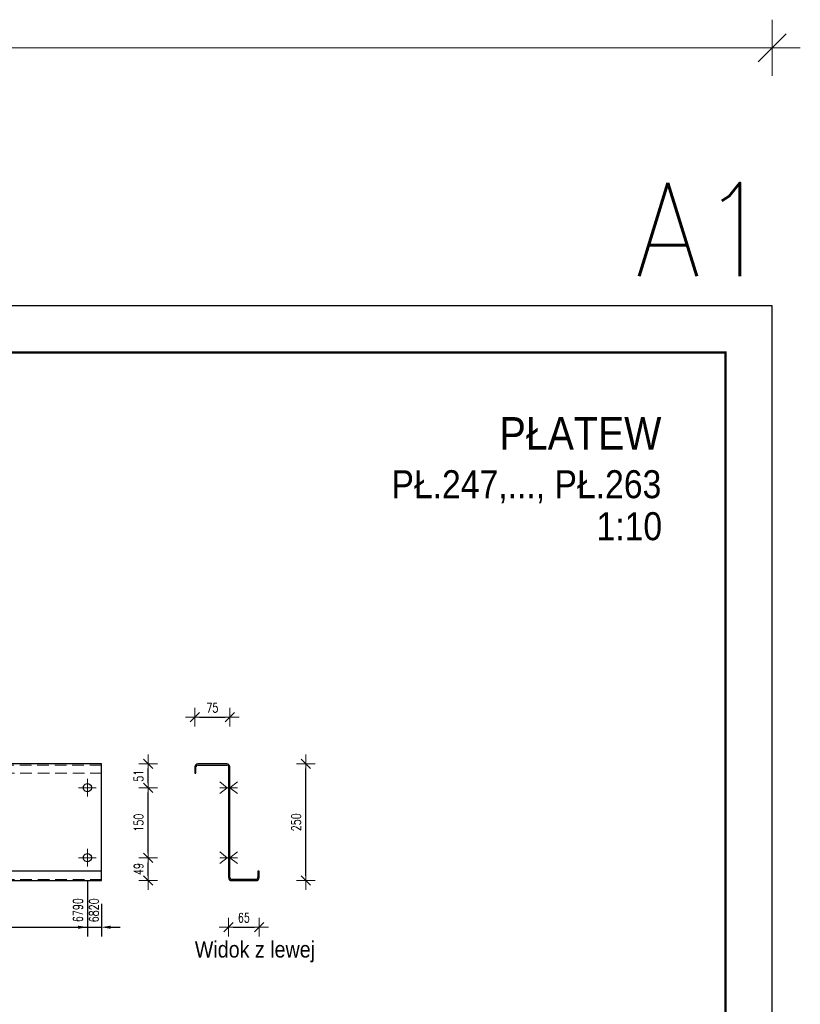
# Model space of a CAD drawing. Header units: millimetres. Extents: x -136 to 717, y 10101 to 10771.
# Tile 39 of 39: x 550 to 717, y 10545 to 10756. Entities that reach past the tile are written whole.
import ezdxf
from ezdxf.enums import TextEntityAlignment as Align

# ---------------------------------------------------------------- set-up
doc = ezdxf.new("R2010")
doc.units = ezdxf.units.MM
doc.header["$LTSCALE"] = 10
doc.linetypes.add('HIDDEN', pattern=[0.375, 0.25, -0.125])
doc.linetypes.add('MITTE', pattern=[2, 1.25, -0.25, 0.25, -0.25])
doc.layers.get('Defpoints').update_dxf_attribs({"color": 1})
doc.layers.add('_FORMATKA', color=8, linetype='Continuous', plot=False)
for name, color, linetype, lineweight in [('_RAMKA', 7, 'Continuous', 35), ('PS_Bolt', 4, 'Continuous', 13), ('PS_DIM', 4, 'Continuous', 13), ('PS_Hidden', 2, 'HIDDEN', 9), ('PS_Mid', 5, 'MITTE', 15), ('PS_Shape', 161, 'Continuous', 30), ('PS_SOLID', 7, 'Continuous', 30), ('PS_TEXT', 3, 'Continuous', 18)]:
    doc.layers.add(name, color=color, linetype=linetype, lineweight=lineweight)
doc.styles.add('ARIAL', font='arial.ttf')
doc.styles.add('gil', font='txt', dxfattribs={"width": 0.9})
doc.styles.add('simplex', font='simplex.shx', dxfattribs={"width": 0.75})
doc.dimstyles.new('1_10_GŁ_DS1-LS10', dxfattribs={"dimtxt": 2, "dimasz": 2, "dimexe": 2, "dimexo": 5, "dimgap": 1, "dimtad": 1, "dimjust": 4, "dimdec": 0, "dimlfac": 10, "dimtxsty": 'simplex', "dimblk1": 'NONE', "dimsah": 1, "dimcen": 2, "dimclrd": 256, "dimclre": 256, "dimclrt": 3, "dimadec": 1, "dimazin": 0, "dimtfac": 1, "dimtdec": 0, "dimtmove": 2, "dimatfit": 3, "dimfxl": 1, "dimarcsym": 0})
doc.dimstyles.new('1_10_PRZ', dxfattribs={"dimtxt": 2, "dimasz": 1, "dimexe": 2, "dimexo": 5, "dimgap": 1, "dimtad": 1, "dimdec": 0, "dimlfac": 10, "dimtxsty": 'simplex', "dimblk": 'dimznak', "dimcen": 2, "dimse1": 1, "dimse2": 1, "dimclrt": 3, "dimadec": 1, "dimazin": 0, "dimtfac": 1, "dimtdec": 0, "dimtix": 1, "dimtmove": 2, "dimatfit": 3, "dimldrblk": 'dim-grot', "dimfxl": 1, "dimarcsym": 0})
doc.dimstyles.new('1_10_PRZ_DS1-LS10', dxfattribs={"dimtxt": 2, "dimasz": 1, "dimexe": 2, "dimexo": 5, "dimgap": 1, "dimtad": 1, "dimdec": 0, "dimlfac": 10, "dimtxsty": 'simplex', "dimblk": 'dimznak', "dimcen": 2, "dimse1": 1, "dimse2": 1, "dimclrt": 3, "dimadec": 1, "dimazin": 0, "dimtfac": 1, "dimtdec": 0, "dimtix": 1, "dimtmove": 2, "dimatfit": 3, "dimldrblk": 'dim-grot', "dimfxl": 1, "dimarcsym": 0})

# ---------------------------------------------------------------- blocks, each defined once
blk = doc.blocks.new('*D206')
at = {"layer": 'Defpoints', "color": 0, "transparency": 16777216}
for p in [(564.76, 10576.67), (280.36, 10571.77), (564.76, 10561.77)]:
    blk.add_point(p, dxfattribs=at)
at = {"layer": 'PS_DIM', "lineweight": -2, "transparency": 16777216}
for p, q in [((564.76, 10571.67), (564.76, 10559.77)), ((280.36, 10566.77), (280.36, 10559.77)), ((280.36, 10561.77), (562.76, 10561.77))]:
    blk.add_line(p, q, dxfattribs=at)
at = {"layer": 'PS_DIM', "transparency": 16777216}
blk.add_solid([(562.76, 10562.1), (562.76, 10561.43), (564.76, 10561.77)], dxfattribs=at)
at = {"layer": 'PS_DIM', "color": 3, "transparency": 16777216, "insert": (562.74, 10565.43), "char_height": 2, "attachment_point": 5, "rotation": 90, "style": 'simplex'}
blk.add_mtext('6790', dxfattribs=at)
blk = doc.blocks.new('_None')
blk = doc.blocks.new('*D207')
at = {"layer": 'Defpoints', "color": 0, "transparency": 16777216}
for p in [(280.36, 10571.77), (567.76, 10571.77), (567.76, 10561.77)]:
    blk.add_point(p, dxfattribs=at)
at = {"layer": 'PS_DIM', "lineweight": -2, "transparency": 16777216}
for p, q in [((280.36, 10566.77), (280.36, 10559.77)), ((567.76, 10566.77), (567.76, 10559.77)), ((280.36, 10561.77), (278.36, 10561.77)), ((280.36, 10561.77), (567.76, 10561.77)), ((569.76, 10561.77), (571.76, 10561.77))]:
    blk.add_line(p, q, dxfattribs=at)
at = {"layer": 'PS_DIM', "transparency": 16777216}
blk.add_solid([(569.76, 10562.1), (569.76, 10561.43), (567.76, 10561.77)], dxfattribs=at)
at = {"layer": 'PS_DIM', "color": 3, "transparency": 16777216, "insert": (566.16, 10565.39), "char_height": 2, "attachment_point": 5, "rotation": 90, "style": 'simplex'}
blk.add_mtext('6820', dxfattribs=at)
blk = doc.blocks.new('dimznak')
at = {"color": 0}
for points in [[(0, 2), (0, -2)], [(-2, 0), (2, 0)]]:
    blk.add_lwpolyline(points, dxfattribs=at)
at = {"color": 2}
blk.add_lwpolyline([(1, 1), (-1, -1)], dxfattribs=at)
blk = doc.blocks.new('*D208')
at = {"layer": 'Defpoints', "color": 0, "transparency": 16777216}
for p in [(564.76, 10576.67), (577.76, 10576.67), (564.76, 10571.77)]:
    blk.add_point(p, dxfattribs=at)
at = {"layer": 'PS_DIM', "color": 0, "lineweight": -2, "transparency": 16777216}
blk.add_line((577.76, 10572.77), (577.76, 10575.67), dxfattribs=at)
for p, rotation in [((577.76, 10576.67), 90), ((577.76, 10571.77), 270)]:
    blk.add_blockref('dimznak', p, dxfattribs=dict(at, rotation=rotation))
at = {"layer": 'PS_DIM', "color": 3, "transparency": 16777216, "insert": (575.72, 10574.22), "char_height": 2, "attachment_point": 5, "rotation": 90, "style": 'simplex'}
blk.add_mtext('49', dxfattribs=at)
blk = doc.blocks.new('dim-grot')
blk.add_hatch(color=256).paths.add_polyline_path([(0, 0), (-2, 0.5), (-2, -0.5)])
blk.add_lwpolyline([(0, 0), (-2, 0.5), (-2, -0.5), (0, 0)])
blk = doc.blocks.new('*D209')
at = {"layer": 'Defpoints', "color": 0, "transparency": 16777216}
for p in [(564.76, 10591.67), (577.76, 10591.67), (564.76, 10576.67)]:
    blk.add_point(p, dxfattribs=at)
at = {"layer": 'PS_DIM', "color": 0, "lineweight": -2, "transparency": 16777216}
blk.add_line((577.76, 10577.67), (577.76, 10590.67), dxfattribs=at)
for p, rotation in [((577.76, 10591.67), 90), ((577.76, 10576.67), 270)]:
    blk.add_blockref('dimznak', p, dxfattribs=dict(at, rotation=rotation))
at = {"layer": 'PS_DIM', "color": 3, "transparency": 16777216, "insert": (575.72, 10584.17), "char_height": 2, "attachment_point": 5, "rotation": 90, "style": 'simplex'}
blk.add_mtext('150', dxfattribs=at)
blk = doc.blocks.new('*D210')
at = {"layer": 'Defpoints', "color": 0, "transparency": 16777216}
for p in [(564.76, 10596.77), (577.76, 10596.77), (564.76, 10591.67)]:
    blk.add_point(p, dxfattribs=at)
at = {"layer": 'PS_DIM', "color": 0, "lineweight": -2, "transparency": 16777216}
blk.add_line((577.76, 10592.67), (577.76, 10595.77), dxfattribs=at)
for p, rotation in [((577.76, 10596.77), 90), ((577.76, 10591.67), 270)]:
    blk.add_blockref('dimznak', p, dxfattribs=dict(at, rotation=rotation))
at = {"layer": 'PS_DIM', "color": 3, "transparency": 16777216, "insert": (575.72, 10594.22), "char_height": 2, "attachment_point": 5, "rotation": 90, "style": 'simplex'}
blk.add_mtext('51', dxfattribs=at)
blk = doc.blocks.new('*D211')
at = {"layer": 'Defpoints', "color": 0, "transparency": 16777216}
for p in [(595.01, 10573.28), (601.51, 10572.9), (601.51, 10561.77)]:
    blk.add_point(p, dxfattribs=at)
at = {"layer": 'PS_DIM', "color": 0, "lineweight": -2, "transparency": 16777216}
blk.add_line((596.01, 10561.77), (600.51, 10561.77), dxfattribs=at)
at = {"layer": 'PS_DIM', "color": 0, "lineweight": -2, "transparency": 16777216, "rotation": 180}
blk.add_blockref('dimznak', (595.01, 10561.77), dxfattribs=at)
at = {"layer": 'PS_DIM', "color": 0, "lineweight": -2, "transparency": 16777216}
blk.add_blockref('dimznak', (601.51, 10561.77), dxfattribs=at)
at = {"layer": 'PS_DIM', "color": 3, "transparency": 16777216, "insert": (598.26, 10563.81), "char_height": 2, "attachment_point": 5, "style": 'simplex'}
blk.add_mtext('65', dxfattribs=at)
blk = doc.blocks.new('*D212')
at = {"layer": 'Defpoints', "color": 0, "transparency": 16777216}
for p in [(595.26, 10606.77), (587.76, 10595.68), (595.26, 10595.09)]:
    blk.add_point(p, dxfattribs=at)
at = {"layer": 'PS_DIM', "color": 0, "lineweight": -2, "transparency": 16777216}
blk.add_line((588.76, 10606.77), (594.26, 10606.77), dxfattribs=at)
at = {"layer": 'PS_DIM', "color": 0, "lineweight": -2, "transparency": 16777216, "rotation": 180}
blk.add_blockref('dimznak', (587.76, 10606.77), dxfattribs=at)
at = {"layer": 'PS_DIM', "color": 0, "lineweight": -2, "transparency": 16777216}
blk.add_blockref('dimznak', (595.26, 10606.77), dxfattribs=at)
at = {"layer": 'PS_DIM', "color": 3, "transparency": 16777216, "insert": (591.51, 10608.81), "char_height": 2, "attachment_point": 5, "style": 'simplex'}
blk.add_mtext('75', dxfattribs=at)
blk = doc.blocks.new('*D213')
at = {"layer": 'Defpoints', "color": 0, "transparency": 16777216}
for p in [(601.51, 10596.77), (611.51, 10596.77), (601.51, 10571.77)]:
    blk.add_point(p, dxfattribs=at)
at = {"layer": 'PS_DIM', "color": 0, "lineweight": -2, "transparency": 16777216}
blk.add_line((611.51, 10572.77), (611.51, 10595.77), dxfattribs=at)
for p, rotation in [((611.51, 10596.77), 90), ((611.51, 10571.77), 270)]:
    blk.add_blockref('dimznak', p, dxfattribs=dict(at, rotation=rotation))
at = {"layer": 'PS_DIM', "color": 3, "transparency": 16777216, "insert": (609.47, 10584.27), "char_height": 2, "attachment_point": 5, "rotation": 90, "style": 'simplex'}
blk.add_mtext('250', dxfattribs=at)
blk = doc.blocks.new('*D341')
at = {"color": 252, "lineweight": -2, "transparency": 16777216}
blk.add_line((-838, 649.33), (-3, 649.33), dxfattribs=at)
at = {"layer": 'Defpoints', "color": 0, "transparency": 16777216}
for p in [(0, 649.33), (-841, 594), (0, 594)]:
    blk.add_point(p, dxfattribs=at)
at = {"color": 252, "lineweight": -2, "transparency": 16777216, "xscale": 3, "yscale": 3, "zscale": 3, "rotation": 180}
blk.add_blockref('dimznak', (-841, 649.33), dxfattribs=at)
at = {"color": 252, "lineweight": -2, "transparency": 16777216, "xscale": 3, "yscale": 3, "zscale": 3}
blk.add_blockref('dimznak', (0, 649.33), dxfattribs=at)
at = {"color": 252, "transparency": 16777216, "insert": (-420.5, 659.83), "char_height": 15, "attachment_point": 5, "style": 'simplex'}
blk.add_mtext('841', dxfattribs=at)
blk = doc.blocks.new('Tytuł rysunku')
at = {"layer": 'PS_TEXT', "style": 'ARIAL', "flags": 4}
for tag, height, p in [('TYTUŁ1', 7, (-61.19, -9.34)), ('TYTUŁ2', 6, (-61.19, -19.72)), ('SKALA', 6, (-61.19, -28.72))]:
    blk.add_attdef(tag, text='', height=height, dxfattribs=at).set_placement(p, align=Align.MIDDLE_CENTER)
blk = doc.blocks.new('*X524')
at = {"color": 3, "linetype": 'Continuous'}
blk.add_line((564.76, 10576.67), (564.76, 10576.67), dxfattribs=at)
blk.add_line((564.76, 10576.67), (564.76, 10576.67), dxfattribs=at)
blk.add_line((564.76, 10576.67), (564.76, 10576.67), dxfattribs=at)
blk.add_line((564.76, 10576.67), (564.76, 10576.67), dxfattribs=at)
blk.add_line((564.76, 10576.67), (564.76, 10576.67), dxfattribs=at)
blk = doc.blocks.new('*X529')
at = {"color": 1}
for p, q in [((293.76, 10594.91), (293.76, 10596.77)), ((294.76, 10594.91), (294.76, 10596.77)), ((323.56, 10594.91), (323.56, 10596.77)), ((324.56, 10594.91), (324.56, 10596.77)), ((382.36, 10594.91), (382.36, 10596.77)), ((383.36, 10594.91), (383.36, 10596.77)), ((404.16, 10594.91), (404.16, 10596.77)), ((405.16, 10594.91), (405.16, 10596.77)), ((425.96, 10594.91), (425.96, 10596.77)), ((426.96, 10594.91), (426.96, 10596.77)), ((447.76, 10594.91), (447.76, 10596.77)), ((448.76, 10594.91), (448.76, 10596.77)), ((504.56, 10594.91), (504.56, 10596.77)), ((505.56, 10594.91), (505.56, 10596.77)), ((534.36, 10594.91), (534.36, 10596.77)), ((535.36, 10594.91), (535.36, 10596.77)), ((294.34, 10593.55), (293.76, 10594.91)), ((295.34, 10593.55), (294.76, 10594.91)), ((324.14, 10593.55), (323.56, 10594.91)), ((325.14, 10593.55), (324.56, 10594.91)), ((382.94, 10593.55), (382.36, 10594.91)), ((383.94, 10593.55), (383.36, 10594.91)), ((404.74, 10593.55), (404.16, 10594.91)), ((405.74, 10593.55), (405.16, 10594.91)), ((426.54, 10593.55), (425.96, 10594.91)), ((427.54, 10593.55), (426.96, 10594.91)), ((448.34, 10593.55), (447.76, 10594.91)), ((449.34, 10593.55), (448.76, 10594.91)), ((505.14, 10593.55), (504.56, 10594.91)), ((506.14, 10593.55), (505.56, 10594.91)), ((534.94, 10593.55), (534.36, 10594.91)), ((535.94, 10593.55), (535.36, 10594.91)), ((293.19, 10590.85), (294.34, 10593.55)), ((294.19, 10590.85), (295.34, 10593.55)), ((322.99, 10590.85), (324.14, 10593.55)), ((323.99, 10590.85), (325.14, 10593.55)), ((381.79, 10590.85), (382.94, 10593.55)), ((382.79, 10590.85), (383.94, 10593.55)), ((403.59, 10590.85), (404.74, 10593.55)), ((404.59, 10590.85), (405.74, 10593.55)), ((425.39, 10590.85), (426.54, 10593.55)), ((426.39, 10590.85), (427.54, 10593.55)), ((447.19, 10590.85), (448.34, 10593.55)), ((448.19, 10590.85), (449.34, 10593.55)), ((503.99, 10590.85), (505.14, 10593.55)), ((504.99, 10590.85), (506.14, 10593.55)), ((533.79, 10590.85), (534.94, 10593.55)), ((534.79, 10590.85), (535.94, 10593.55)), ((294.34, 10588.14), (293.19, 10590.85)), ((295.34, 10588.14), (294.19, 10590.85)), ((324.14, 10588.14), (322.99, 10590.85)), ((325.14, 10588.14), (323.99, 10590.85)), ((382.94, 10588.14), (381.79, 10590.85)), ((383.94, 10588.14), (382.79, 10590.85)), ((404.74, 10588.14), (403.59, 10590.85)), ((405.74, 10588.14), (404.59, 10590.85)), ((426.54, 10588.14), (425.39, 10590.85)), ((427.54, 10588.14), (426.39, 10590.85)), ((448.34, 10588.14), (447.19, 10590.85)), ((449.34, 10588.14), (448.19, 10590.85)), ((505.14, 10588.14), (503.99, 10590.85)), ((506.14, 10588.14), (504.99, 10590.85)), ((534.94, 10588.14), (533.79, 10590.85)), ((535.94, 10588.14), (534.79, 10590.85)), ((293.19, 10585.43), (294.34, 10588.14)), ((294.19, 10585.43), (295.34, 10588.14)), ((322.99, 10585.43), (324.14, 10588.14)), ((323.99, 10585.43), (325.14, 10588.14)), ((381.79, 10585.43), (382.94, 10588.14)), ((382.79, 10585.43), (383.94, 10588.14)), ((403.59, 10585.43), (404.74, 10588.14)), ((404.59, 10585.43), (405.74, 10588.14)), ((425.39, 10585.43), (426.54, 10588.14)), ((426.39, 10585.43), (427.54, 10588.14)), ((447.19, 10585.43), (448.34, 10588.14)), ((448.19, 10585.43), (449.34, 10588.14)), ((503.99, 10585.43), (505.14, 10588.14)), ((504.99, 10585.43), (506.14, 10588.14)), ((533.79, 10585.43), (534.94, 10588.14)), ((534.79, 10585.43), (535.94, 10588.14)), ((294.34, 10582.72), (293.19, 10585.43)), ((295.34, 10582.72), (294.19, 10585.43)), ((324.14, 10582.72), (322.99, 10585.43)), ((325.14, 10582.72), (323.99, 10585.43)), ((382.94, 10582.72), (381.79, 10585.43)), ((383.94, 10582.72), (382.79, 10585.43)), ((404.74, 10582.72), (403.59, 10585.43)), ((405.74, 10582.72), (404.59, 10585.43)), ((426.54, 10582.72), (425.39, 10585.43)), ((427.54, 10582.72), (426.39, 10585.43)), ((448.34, 10582.72), (447.19, 10585.43)), ((449.34, 10582.72), (448.19, 10585.43)), ((505.14, 10582.72), (503.99, 10585.43)), ((506.14, 10582.72), (504.99, 10585.43)), ((534.94, 10582.72), (533.79, 10585.43)), ((535.94, 10582.72), (534.79, 10585.43)), ((293.19, 10580.01), (294.34, 10582.72)), ((294.19, 10580.01), (295.34, 10582.72)), ((322.99, 10580.01), (324.14, 10582.72)), ((323.99, 10580.01), (325.14, 10582.72)), ((381.79, 10580.01), (382.94, 10582.72)), ((382.79, 10580.01), (383.94, 10582.72)), ((403.59, 10580.01), (404.74, 10582.72)), ((404.59, 10580.01), (405.74, 10582.72)), ((425.39, 10580.01), (426.54, 10582.72)), ((426.39, 10580.01), (427.54, 10582.72)), ((447.19, 10580.01), (448.34, 10582.72)), ((448.19, 10580.01), (449.34, 10582.72)), ((503.99, 10580.01), (505.14, 10582.72)), ((504.99, 10580.01), (506.14, 10582.72)), ((533.79, 10580.01), (534.94, 10582.72)), ((534.79, 10580.01), (535.94, 10582.72)), ((294.34, 10577.3), (293.19, 10580.01)), ((295.34, 10577.3), (294.19, 10580.01)), ((324.14, 10577.3), (322.99, 10580.01)), ((325.14, 10577.3), (323.99, 10580.01)), ((382.94, 10577.3), (381.79, 10580.01)), ((383.94, 10577.3), (382.79, 10580.01)), ((404.74, 10577.3), (403.59, 10580.01)), ((405.74, 10577.3), (404.59, 10580.01)), ((426.54, 10577.3), (425.39, 10580.01)), ((427.54, 10577.3), (426.39, 10580.01)), ((448.34, 10577.3), (447.19, 10580.01)), ((449.34, 10577.3), (448.19, 10580.01)), ((505.14, 10577.3), (503.99, 10580.01)), ((506.14, 10577.3), (504.99, 10580.01)), ((534.94, 10577.3), (533.79, 10580.01)), ((535.94, 10577.3), (534.79, 10580.01)), ((293.19, 10574.59), (294.34, 10577.3)), ((294.19, 10574.59), (295.34, 10577.3)), ((322.99, 10574.59), (324.14, 10577.3)), ((323.99, 10574.59), (325.14, 10577.3)), ((381.79, 10574.59), (382.94, 10577.3)), ((382.79, 10574.59), (383.94, 10577.3)), ((403.59, 10574.59), (404.74, 10577.3)), ((404.59, 10574.59), (405.74, 10577.3)), ((425.39, 10574.59), (426.54, 10577.3)), ((426.39, 10574.59), (427.54, 10577.3)), ((447.19, 10574.59), (448.34, 10577.3)), ((448.19, 10574.59), (449.34, 10577.3)), ((503.99, 10574.59), (505.14, 10577.3)), ((504.99, 10574.59), (506.14, 10577.3)), ((533.79, 10574.59), (534.94, 10577.3)), ((534.79, 10574.59), (535.94, 10577.3)), ((293.76, 10573.24), (293.19, 10574.59)), ((293.76, 10571.77), (293.76, 10573.24)), ((294.76, 10573.24), (294.19, 10574.59)), ((294.76, 10571.77), (294.76, 10573.24)), ((323.56, 10573.24), (322.99, 10574.59)), ((323.56, 10571.77), (323.56, 10573.24)), ((324.56, 10573.24), (323.99, 10574.59)), ((324.56, 10571.77), (324.56, 10573.24)), ((382.36, 10573.24), (381.79, 10574.59)), ((382.36, 10571.77), (382.36, 10573.24)), ((383.36, 10573.24), (382.79, 10574.59)), ((383.36, 10571.77), (383.36, 10573.24)), ((404.16, 10573.24), (403.59, 10574.59)), ((404.16, 10571.77), (404.16, 10573.24)), ((405.16, 10573.24), (404.59, 10574.59)), ((405.16, 10571.77), (405.16, 10573.24)), ((425.96, 10573.24), (425.39, 10574.59)), ((425.96, 10571.77), (425.96, 10573.24)), ((426.96, 10573.24), (426.39, 10574.59)), ((426.96, 10571.77), (426.96, 10573.24)), ((447.76, 10573.24), (447.19, 10574.59)), ((447.76, 10571.77), (447.76, 10573.24)), ((448.76, 10573.24), (448.19, 10574.59)), ((448.76, 10571.77), (448.76, 10573.24)), ((504.56, 10573.24), (503.99, 10574.59)), ((504.56, 10571.77), (504.56, 10573.24)), ((505.56, 10573.24), (504.99, 10574.59)), ((505.56, 10571.77), (505.56, 10573.24)), ((534.36, 10573.24), (533.79, 10574.59)), ((534.36, 10571.77), (534.36, 10573.24)), ((535.36, 10573.24), (534.79, 10574.59)), ((535.36, 10571.77), (535.36, 10573.24))]:
    blk.add_line(p, q, dxfattribs=at)
at = {"layer": 'PS_Hidden', "color": 2, "linetype": 'HIDDEN'}
for p, q in [((293.76, 10596.52), (280.36, 10596.52)), ((323.56, 10596.52), (294.76, 10596.52)), ((382.36, 10596.52), (324.56, 10596.52)), ((404.16, 10596.52), (383.36, 10596.52)), ((425.96, 10596.52), (405.16, 10596.52)), ((447.76, 10596.52), (426.96, 10596.52)), ((504.56, 10596.52), (448.76, 10596.52)), ((534.36, 10596.52), (505.56, 10596.52)), ((567.76, 10596.52), (535.36, 10596.52)), ((280.36, 10594.77), (293.76, 10594.77)), ((294.76, 10594.77), (323.56, 10594.77)), ((324.56, 10594.77), (382.36, 10594.77)), ((383.36, 10594.77), (404.16, 10594.77)), ((405.16, 10594.77), (425.96, 10594.77)), ((426.96, 10594.77), (447.76, 10594.77)), ((448.76, 10594.77), (504.56, 10594.77)), ((505.56, 10594.77), (534.36, 10594.77)), ((535.36, 10594.77), (567.76, 10594.77)), ((280.36, 10572.02), (293.76, 10572.02)), ((294.76, 10572.02), (323.56, 10572.02)), ((324.56, 10572.02), (382.36, 10572.02)), ((383.36, 10572.02), (404.16, 10572.02)), ((405.16, 10572.02), (425.96, 10572.02)), ((426.96, 10572.02), (447.76, 10572.02)), ((448.76, 10572.02), (504.56, 10572.02)), ((505.56, 10572.02), (534.36, 10572.02)), ((535.36, 10572.02), (567.76, 10572.02))]:
    blk.add_line(p, q, dxfattribs=at)
at = {"layer": 'PS_Mid', "color": 5, "linetype": 'MITTE'}
for p, q in [((285.26, 10591.67), (281.46, 10591.67)), ((283.36, 10593.57), (283.36, 10589.77)), ((307.06, 10591.67), (303.26, 10591.67)), ((305.16, 10593.57), (305.16, 10589.77)), ((315.06, 10591.67), (311.26, 10591.67)), ((313.16, 10593.57), (313.16, 10589.77)), ((336.86, 10591.67), (333.06, 10591.67)), ((334.96, 10593.57), (334.96, 10589.77)), ((373.86, 10591.67), (370.06, 10591.67)), ((371.96, 10593.57), (371.96, 10589.77)), ((395.66, 10591.67), (391.86, 10591.67)), ((393.76, 10593.57), (393.76, 10589.77)), ((417.46, 10591.67), (413.66, 10591.67)), ((415.56, 10593.57), (415.56, 10589.77)), ((439.26, 10591.67), (435.46, 10591.67)), ((437.36, 10593.57), (437.36, 10589.77)), ((461.06, 10591.67), (457.26, 10591.67)), ((459.16, 10593.57), (459.16, 10589.77)), ((496.06, 10591.67), (492.26, 10591.67)), ((494.16, 10593.57), (494.16, 10589.77)), ((517.86, 10591.67), (514.06, 10591.67)), ((515.96, 10593.57), (515.96, 10589.77)), ((525.86, 10591.67), (522.06, 10591.67)), ((523.96, 10593.57), (523.96, 10589.77)), ((547.66, 10591.67), (543.86, 10591.67)), ((545.76, 10593.57), (545.76, 10589.77)), ((566.66, 10591.67), (562.86, 10591.67)), ((564.76, 10593.57), (564.76, 10589.77)), ((283.36, 10578.57), (283.36, 10574.77)), ((305.16, 10578.57), (305.16, 10574.77)), ((313.16, 10578.57), (313.16, 10574.77)), ((334.96, 10578.57), (334.96, 10574.77)), ((371.96, 10578.57), (371.96, 10574.77)), ((393.76, 10578.57), (393.76, 10574.77)), ((415.56, 10578.57), (415.56, 10574.77)), ((437.36, 10578.57), (437.36, 10574.77)), ((459.16, 10578.57), (459.16, 10574.77)), ((515.96, 10578.57), (515.96, 10574.77)), ((523.96, 10578.57), (523.96, 10574.77)), ((564.76, 10578.57), (564.76, 10574.77)), ((285.26, 10576.67), (281.46, 10576.67)), ((307.06, 10576.67), (303.26, 10576.67)), ((315.06, 10576.67), (311.26, 10576.67)), ((336.86, 10576.67), (333.06, 10576.67)), ((373.86, 10576.67), (370.06, 10576.67)), ((395.66, 10576.67), (391.86, 10576.67)), ((417.46, 10576.67), (413.66, 10576.67)), ((439.26, 10576.67), (435.46, 10576.67)), ((461.06, 10576.67), (457.26, 10576.67)), ((517.86, 10576.67), (514.06, 10576.67)), ((525.86, 10576.67), (522.06, 10576.67)), ((566.66, 10576.67), (562.86, 10576.67))]:
    blk.add_line(p, q, dxfattribs=at)
at = {"layer": 'PS_SOLID', "color": 7, "linetype": 'Continuous'}
for p, q in [((283.36, 10596.77), (280.36, 10596.77)), ((280.36, 10596.77), (280.36, 10573.77)), ((293.76, 10596.77), (283.36, 10596.77)), ((305.16, 10596.77), (294.76, 10596.77)), ((313.16, 10596.77), (305.16, 10596.77)), ((323.56, 10596.77), (313.16, 10596.77)), ((334.96, 10596.77), (324.56, 10596.77)), ((371.96, 10596.77), (334.96, 10596.77)), ((382.36, 10596.77), (371.96, 10596.77)), ((393.76, 10596.77), (383.36, 10596.77)), ((404.16, 10596.77), (393.76, 10596.77)), ((415.56, 10596.77), (405.16, 10596.77)), ((425.96, 10596.77), (415.56, 10596.77)), ((437.36, 10596.77), (426.96, 10596.77)), ((447.76, 10596.77), (437.36, 10596.77)), ((459.16, 10596.77), (448.76, 10596.77)), ((494.16, 10596.77), (459.16, 10596.77)), ((504.56, 10596.77), (494.16, 10596.77)), ((515.96, 10596.77), (505.56, 10596.77)), ((523.96, 10596.77), (515.96, 10596.77)), ((534.36, 10596.77), (523.96, 10596.77)), ((545.76, 10596.77), (535.36, 10596.77)), ((564.76, 10596.77), (545.76, 10596.77)), ((567.76, 10596.77), (564.76, 10596.77)), ((567.76, 10573.77), (567.76, 10596.77)), ((282.46, 10591.67), (282.58, 10592.12)), ((282.58, 10591.22), (282.46, 10591.67)), ((282.58, 10592.12), (282.91, 10592.45)), ((282.91, 10592.45), (283.36, 10592.57)), ((283.36, 10592.57), (283.81, 10592.45)), ((283.81, 10592.45), (284.14, 10592.12)), ((284.14, 10592.12), (284.26, 10591.67)), ((284.26, 10591.67), (284.14, 10591.22)), ((304.26, 10591.67), (304.38, 10592.12)), ((304.38, 10591.22), (304.26, 10591.67)), ((304.38, 10592.12), (304.71, 10592.45)), ((304.71, 10592.45), (305.16, 10592.57)), ((305.16, 10592.57), (305.61, 10592.45)), ((305.61, 10592.45), (305.94, 10592.12)), ((305.94, 10592.12), (306.06, 10591.67)), ((306.06, 10591.67), (305.94, 10591.22)), ((312.26, 10591.67), (312.38, 10592.12)), ((312.38, 10591.22), (312.26, 10591.67)), ((312.38, 10592.12), (312.71, 10592.45)), ((312.71, 10592.45), (313.16, 10592.57)), ((313.16, 10592.57), (313.61, 10592.45)), ((313.61, 10592.45), (313.94, 10592.12)), ((313.94, 10592.12), (314.06, 10591.67)), ((314.06, 10591.67), (313.94, 10591.22)), ((334.06, 10591.67), (334.18, 10592.12)), ((334.18, 10591.22), (334.06, 10591.67)), ((334.18, 10592.12), (334.51, 10592.45)), ((334.51, 10592.45), (334.96, 10592.57)), ((334.96, 10592.57), (335.41, 10592.45)), ((335.41, 10592.45), (335.74, 10592.12)), ((335.74, 10592.12), (335.86, 10591.67)), ((335.86, 10591.67), (335.74, 10591.22)), ((371.06, 10591.67), (371.18, 10592.12)), ((371.18, 10591.22), (371.06, 10591.67)), ((371.18, 10592.12), (371.51, 10592.45)), ((371.51, 10592.45), (371.96, 10592.57)), ((371.96, 10592.57), (372.41, 10592.45)), ((372.41, 10592.45), (372.74, 10592.12)), ((372.74, 10592.12), (372.86, 10591.67)), ((372.86, 10591.67), (372.74, 10591.22)), ((392.86, 10591.67), (392.98, 10592.12)), ((392.98, 10591.22), (392.86, 10591.67)), ((392.98, 10592.12), (393.31, 10592.45)), ((393.31, 10592.45), (393.76, 10592.57)), ((393.76, 10592.57), (394.21, 10592.45)), ((394.21, 10592.45), (394.54, 10592.12)), ((394.54, 10592.12), (394.66, 10591.67)), ((394.66, 10591.67), (394.54, 10591.22)), ((414.66, 10591.67), (414.78, 10592.12)), ((414.78, 10591.22), (414.66, 10591.67)), ((414.78, 10592.12), (415.11, 10592.45)), ((415.11, 10592.45), (415.56, 10592.57)), ((415.56, 10592.57), (416.01, 10592.45)), ((416.01, 10592.45), (416.34, 10592.12)), ((416.34, 10592.12), (416.46, 10591.67)), ((416.46, 10591.67), (416.34, 10591.22)), ((436.46, 10591.67), (436.58, 10592.12)), ((436.58, 10591.22), (436.46, 10591.67)), ((436.58, 10592.12), (436.91, 10592.45)), ((436.91, 10592.45), (437.36, 10592.57)), ((437.36, 10592.57), (437.81, 10592.45)), ((437.81, 10592.45), (438.14, 10592.12)), ((438.14, 10592.12), (438.26, 10591.67)), ((438.26, 10591.67), (438.14, 10591.22)), ((458.26, 10591.67), (458.38, 10592.12)), ((458.38, 10591.22), (458.26, 10591.67)), ((458.38, 10592.12), (458.71, 10592.45)), ((458.71, 10592.45), (459.16, 10592.57)), ((459.16, 10592.57), (459.61, 10592.45)), ((459.61, 10592.45), (459.94, 10592.12)), ((459.94, 10592.12), (460.06, 10591.67)), ((460.06, 10591.67), (459.94, 10591.22)), ((493.26, 10591.67), (493.38, 10592.12)), ((493.38, 10591.22), (493.26, 10591.67)), ((493.38, 10592.12), (493.71, 10592.45)), ((493.71, 10592.45), (494.16, 10592.57)), ((494.16, 10592.57), (494.61, 10592.45)), ((494.61, 10592.45), (494.94, 10592.12)), ((494.94, 10592.12), (495.06, 10591.67)), ((495.06, 10591.67), (494.94, 10591.22)), ((515.06, 10591.67), (515.18, 10592.12)), ((515.18, 10591.22), (515.06, 10591.67)), ((515.18, 10592.12), (515.51, 10592.45)), ((515.51, 10592.45), (515.96, 10592.57)), ((515.96, 10592.57), (516.41, 10592.45)), ((516.41, 10592.45), (516.74, 10592.12)), ((516.74, 10592.12), (516.86, 10591.67)), ((516.86, 10591.67), (516.74, 10591.22)), ((523.06, 10591.67), (523.18, 10592.12)), ((523.18, 10591.22), (523.06, 10591.67)), ((523.18, 10592.12), (523.51, 10592.45)), ((523.51, 10592.45), (523.96, 10592.57)), ((523.96, 10592.57), (524.41, 10592.45)), ((524.41, 10592.45), (524.74, 10592.12)), ((524.74, 10592.12), (524.86, 10591.67)), ((524.86, 10591.67), (524.74, 10591.22)), ((544.86, 10591.67), (544.98, 10592.12)), ((544.98, 10591.22), (544.86, 10591.67)), ((544.98, 10592.12), (545.31, 10592.45)), ((545.31, 10592.45), (545.76, 10592.57)), ((545.76, 10592.57), (546.21, 10592.45)), ((546.21, 10592.45), (546.54, 10592.12)), ((546.54, 10592.12), (546.66, 10591.67)), ((546.66, 10591.67), (546.54, 10591.22)), ((563.86, 10591.67), (563.98, 10592.12)), ((563.98, 10591.22), (563.86, 10591.67)), ((563.98, 10592.12), (564.31, 10592.45)), ((564.31, 10592.45), (564.76, 10592.57)), ((564.76, 10592.57), (565.21, 10592.45)), ((565.21, 10592.45), (565.54, 10592.12)), ((565.54, 10592.12), (565.66, 10591.67)), ((565.66, 10591.67), (565.54, 10591.22)), ((282.91, 10590.89), (282.58, 10591.22)), ((283.36, 10590.77), (282.91, 10590.89)), ((283.81, 10590.89), (283.36, 10590.77)), ((284.14, 10591.22), (283.81, 10590.89)), ((304.71, 10590.89), (304.38, 10591.22)), ((305.16, 10590.77), (304.71, 10590.89)), ((305.61, 10590.89), (305.16, 10590.77)), ((305.94, 10591.22), (305.61, 10590.89)), ((312.71, 10590.89), (312.38, 10591.22)), ((313.16, 10590.77), (312.71, 10590.89)), ((313.61, 10590.89), (313.16, 10590.77)), ((313.94, 10591.22), (313.61, 10590.89)), ((334.51, 10590.89), (334.18, 10591.22)), ((334.96, 10590.77), (334.51, 10590.89)), ((335.41, 10590.89), (334.96, 10590.77)), ((335.74, 10591.22), (335.41, 10590.89)), ((371.51, 10590.89), (371.18, 10591.22)), ((371.96, 10590.77), (371.51, 10590.89)), ((372.41, 10590.89), (371.96, 10590.77)), ((372.74, 10591.22), (372.41, 10590.89)), ((393.31, 10590.89), (392.98, 10591.22)), ((393.76, 10590.77), (393.31, 10590.89)), ((394.21, 10590.89), (393.76, 10590.77)), ((394.54, 10591.22), (394.21, 10590.89)), ((415.11, 10590.89), (414.78, 10591.22)), ((415.56, 10590.77), (415.11, 10590.89)), ((416.01, 10590.89), (415.56, 10590.77)), ((416.34, 10591.22), (416.01, 10590.89)), ((436.91, 10590.89), (436.58, 10591.22)), ((437.36, 10590.77), (436.91, 10590.89)), ((437.81, 10590.89), (437.36, 10590.77)), ((438.14, 10591.22), (437.81, 10590.89)), ((458.71, 10590.89), (458.38, 10591.22)), ((459.16, 10590.77), (458.71, 10590.89)), ((459.61, 10590.89), (459.16, 10590.77)), ((459.94, 10591.22), (459.61, 10590.89)), ((493.71, 10590.89), (493.38, 10591.22)), ((494.16, 10590.77), (493.71, 10590.89)), ((494.61, 10590.89), (494.16, 10590.77)), ((494.94, 10591.22), (494.61, 10590.89)), ((515.51, 10590.89), (515.18, 10591.22)), ((515.96, 10590.77), (515.51, 10590.89)), ((516.41, 10590.89), (515.96, 10590.77)), ((516.74, 10591.22), (516.41, 10590.89)), ((523.51, 10590.89), (523.18, 10591.22)), ((523.96, 10590.77), (523.51, 10590.89)), ((524.41, 10590.89), (523.96, 10590.77)), ((524.74, 10591.22), (524.41, 10590.89)), ((545.31, 10590.89), (544.98, 10591.22)), ((545.76, 10590.77), (545.31, 10590.89)), ((546.21, 10590.89), (545.76, 10590.77)), ((546.54, 10591.22), (546.21, 10590.89)), ((564.31, 10590.89), (563.98, 10591.22)), ((564.76, 10590.77), (564.31, 10590.89)), ((565.21, 10590.89), (564.76, 10590.77)), ((565.54, 10591.22), (565.21, 10590.89)), ((282.46, 10576.67), (282.58, 10577.12)), ((282.58, 10577.12), (282.91, 10577.45)), ((282.91, 10577.45), (283.36, 10577.57)), ((283.36, 10577.57), (283.81, 10577.45)), ((283.81, 10577.45), (284.14, 10577.12)), ((284.14, 10577.12), (284.26, 10576.67)), ((304.26, 10576.67), (304.38, 10577.12)), ((304.38, 10577.12), (304.71, 10577.45)), ((304.71, 10577.45), (305.16, 10577.57)), ((305.16, 10577.57), (305.61, 10577.45)), ((305.61, 10577.45), (305.94, 10577.12)), ((305.94, 10577.12), (306.06, 10576.67)), ((312.26, 10576.67), (312.38, 10577.12)), ((312.38, 10577.12), (312.71, 10577.45)), ((312.71, 10577.45), (313.16, 10577.57)), ((313.16, 10577.57), (313.61, 10577.45)), ((313.61, 10577.45), (313.94, 10577.12)), ((313.94, 10577.12), (314.06, 10576.67)), ((334.06, 10576.67), (334.18, 10577.12)), ((334.18, 10577.12), (334.51, 10577.45)), ((334.51, 10577.45), (334.96, 10577.57)), ((334.96, 10577.57), (335.41, 10577.45)), ((335.41, 10577.45), (335.74, 10577.12)), ((335.74, 10577.12), (335.86, 10576.67)), ((371.06, 10576.67), (371.18, 10577.12)), ((371.18, 10577.12), (371.51, 10577.45)), ((371.51, 10577.45), (371.96, 10577.57)), ((371.96, 10577.57), (372.41, 10577.45)), ((372.41, 10577.45), (372.74, 10577.12)), ((372.74, 10577.12), (372.86, 10576.67)), ((392.86, 10576.67), (392.98, 10577.12)), ((392.98, 10577.12), (393.31, 10577.45)), ((393.31, 10577.45), (393.76, 10577.57)), ((393.76, 10577.57), (394.21, 10577.45)), ((394.21, 10577.45), (394.54, 10577.12)), ((394.54, 10577.12), (394.66, 10576.67)), ((414.66, 10576.67), (414.78, 10577.12)), ((414.78, 10577.12), (415.11, 10577.45)), ((415.11, 10577.45), (415.56, 10577.57)), ((415.56, 10577.57), (416.01, 10577.45)), ((416.01, 10577.45), (416.34, 10577.12)), ((416.34, 10577.12), (416.46, 10576.67)), ((436.46, 10576.67), (436.58, 10577.12)), ((436.58, 10577.12), (436.91, 10577.45)), ((436.91, 10577.45), (437.36, 10577.57)), ((437.36, 10577.57), (437.81, 10577.45)), ((437.81, 10577.45), (438.14, 10577.12)), ((438.14, 10577.12), (438.26, 10576.67)), ((458.26, 10576.67), (458.38, 10577.12)), ((458.38, 10577.12), (458.71, 10577.45)), ((458.71, 10577.45), (459.16, 10577.57)), ((459.16, 10577.57), (459.61, 10577.45)), ((459.61, 10577.45), (459.94, 10577.12)), ((459.94, 10577.12), (460.06, 10576.67)), ((515.06, 10576.67), (515.18, 10577.12)), ((515.18, 10577.12), (515.51, 10577.45)), ((515.51, 10577.45), (515.96, 10577.57)), ((515.96, 10577.57), (516.41, 10577.45)), ((516.41, 10577.45), (516.74, 10577.12)), ((516.74, 10577.12), (516.86, 10576.67)), ((523.06, 10576.67), (523.18, 10577.12)), ((523.18, 10577.12), (523.51, 10577.45)), ((523.51, 10577.45), (523.96, 10577.57)), ((523.96, 10577.57), (524.41, 10577.45)), ((524.41, 10577.45), (524.74, 10577.12)), ((524.74, 10577.12), (524.86, 10576.67)), ((563.86, 10576.67), (563.98, 10577.12)), ((563.98, 10577.12), (564.31, 10577.45)), ((564.31, 10577.45), (564.76, 10577.57)), ((564.76, 10577.57), (565.21, 10577.45)), ((565.21, 10577.45), (565.54, 10577.12)), ((565.54, 10577.12), (565.66, 10576.67)), ((282.58, 10576.22), (282.46, 10576.67)), ((282.91, 10575.89), (282.58, 10576.22)), ((283.36, 10575.77), (282.91, 10575.89)), ((283.81, 10575.89), (283.36, 10575.77)), ((284.14, 10576.22), (283.81, 10575.89)), ((284.26, 10576.67), (284.14, 10576.22)), ((304.38, 10576.22), (304.26, 10576.67)), ((304.71, 10575.89), (304.38, 10576.22)), ((305.16, 10575.77), (304.71, 10575.89)), ((305.61, 10575.89), (305.16, 10575.77)), ((305.94, 10576.22), (305.61, 10575.89)), ((306.06, 10576.67), (305.94, 10576.22)), ((312.38, 10576.22), (312.26, 10576.67)), ((312.71, 10575.89), (312.38, 10576.22)), ((313.16, 10575.77), (312.71, 10575.89)), ((313.61, 10575.89), (313.16, 10575.77)), ((313.94, 10576.22), (313.61, 10575.89)), ((314.06, 10576.67), (313.94, 10576.22)), ((334.18, 10576.22), (334.06, 10576.67)), ((334.51, 10575.89), (334.18, 10576.22)), ((334.96, 10575.77), (334.51, 10575.89)), ((335.41, 10575.89), (334.96, 10575.77)), ((335.74, 10576.22), (335.41, 10575.89)), ((335.86, 10576.67), (335.74, 10576.22)), ((371.18, 10576.22), (371.06, 10576.67)), ((371.51, 10575.89), (371.18, 10576.22)), ((371.96, 10575.77), (371.51, 10575.89)), ((372.41, 10575.89), (371.96, 10575.77)), ((372.74, 10576.22), (372.41, 10575.89)), ((372.86, 10576.67), (372.74, 10576.22)), ((392.98, 10576.22), (392.86, 10576.67)), ((393.31, 10575.89), (392.98, 10576.22)), ((393.76, 10575.77), (393.31, 10575.89)), ((394.21, 10575.89), (393.76, 10575.77)), ((394.54, 10576.22), (394.21, 10575.89)), ((394.66, 10576.67), (394.54, 10576.22)), ((414.78, 10576.22), (414.66, 10576.67)), ((415.11, 10575.89), (414.78, 10576.22)), ((415.56, 10575.77), (415.11, 10575.89)), ((416.01, 10575.89), (415.56, 10575.77)), ((416.34, 10576.22), (416.01, 10575.89)), ((416.46, 10576.67), (416.34, 10576.22)), ((436.58, 10576.22), (436.46, 10576.67)), ((436.91, 10575.89), (436.58, 10576.22)), ((437.36, 10575.77), (436.91, 10575.89)), ((437.81, 10575.89), (437.36, 10575.77)), ((438.14, 10576.22), (437.81, 10575.89)), ((438.26, 10576.67), (438.14, 10576.22)), ((458.38, 10576.22), (458.26, 10576.67)), ((458.71, 10575.89), (458.38, 10576.22)), ((459.16, 10575.77), (458.71, 10575.89)), ((459.61, 10575.89), (459.16, 10575.77)), ((459.94, 10576.22), (459.61, 10575.89)), ((460.06, 10576.67), (459.94, 10576.22)), ((515.18, 10576.22), (515.06, 10576.67)), ((515.51, 10575.89), (515.18, 10576.22)), ((515.96, 10575.77), (515.51, 10575.89)), ((516.41, 10575.89), (515.96, 10575.77)), ((516.74, 10576.22), (516.41, 10575.89)), ((516.86, 10576.67), (516.74, 10576.22)), ((523.18, 10576.22), (523.06, 10576.67)), ((523.51, 10575.89), (523.18, 10576.22)), ((523.96, 10575.77), (523.51, 10575.89)), ((524.41, 10575.89), (523.96, 10575.77)), ((524.74, 10576.22), (524.41, 10575.89)), ((524.86, 10576.67), (524.74, 10576.22)), ((563.98, 10576.22), (563.86, 10576.67)), ((564.31, 10575.89), (563.98, 10576.22)), ((564.76, 10575.77), (564.31, 10575.89)), ((565.21, 10575.89), (564.76, 10575.77)), ((565.54, 10576.22), (565.21, 10575.89)), ((565.66, 10576.67), (565.54, 10576.22)), ((293.76, 10573.77), (280.36, 10573.77)), ((280.36, 10573.77), (280.36, 10571.77)), ((323.56, 10573.77), (294.76, 10573.77)), ((382.36, 10573.77), (324.56, 10573.77)), ((404.16, 10573.77), (383.36, 10573.77)), ((425.96, 10573.77), (405.16, 10573.77)), ((447.76, 10573.77), (426.96, 10573.77)), ((504.56, 10573.77), (448.76, 10573.77)), ((534.36, 10573.77), (505.56, 10573.77)), ((567.76, 10573.77), (535.36, 10573.77)), ((567.76, 10571.77), (567.76, 10573.77)), ((280.36, 10571.77), (293.76, 10571.77)), ((294.76, 10571.77), (323.56, 10571.77)), ((324.56, 10571.77), (382.36, 10571.77)), ((383.36, 10571.77), (404.16, 10571.77)), ((405.16, 10571.77), (425.96, 10571.77)), ((426.96, 10571.77), (447.76, 10571.77)), ((448.76, 10571.77), (504.56, 10571.77)), ((505.56, 10571.77), (534.36, 10571.77)), ((535.36, 10571.77), (567.76, 10571.77))]:
    blk.add_line(p, q, dxfattribs=at)
blk = doc.blocks.new('*X530')
at = {"color": 3, "linetype": 'Continuous'}
blk.add_line((564.76, 10591.67), (564.76, 10591.67), dxfattribs=at)
blk.add_line((564.76, 10591.67), (564.76, 10591.67), dxfattribs=at)
blk.add_line((564.76, 10591.67), (564.76, 10591.67), dxfattribs=at)
blk.add_line((564.76, 10591.67), (564.76, 10591.67), dxfattribs=at)
blk.add_line((564.76, 10591.67), (564.76, 10591.67), dxfattribs=at)
blk = doc.blocks.new('*X534')
at = {"color": 3, "linetype": 'Continuous'}
for p, q in [((593.11, 10577.95), (594.71, 10576.67)), ((596.89, 10577.95), (595.29, 10576.67)), ((594.71, 10576.67), (593.11, 10575.39)), ((596.89, 10576.67), (593.11, 10576.67)), ((595.29, 10576.67), (596.89, 10575.39))]:
    blk.add_line(p, q, dxfattribs=at)
blk = doc.blocks.new('*X535')
at = {"color": 3, "linetype": 'Continuous'}
for p, q in [((593.11, 10577.95), (594.71, 10576.67)), ((596.89, 10577.95), (595.29, 10576.67)), ((594.71, 10576.67), (593.11, 10575.39)), ((596.89, 10576.67), (593.11, 10576.67)), ((595.29, 10576.67), (596.89, 10575.39))]:
    blk.add_line(p, q, dxfattribs=at)
blk = doc.blocks.new('*X536')
at = {"color": 3, "linetype": 'Continuous'}
for p, q in [((593.11, 10592.95), (594.71, 10591.67)), ((594.71, 10591.67), (593.11, 10590.39)), ((596.89, 10591.67), (593.11, 10591.67)), ((596.89, 10592.95), (595.29, 10591.67)), ((595.29, 10591.67), (596.89, 10590.39))]:
    blk.add_line(p, q, dxfattribs=at)
blk = doc.blocks.new('*X537')
at = {"color": 3, "linetype": 'Continuous'}
for p, q in [((593.11, 10577.95), (594.71, 10576.67)), ((596.89, 10577.95), (595.29, 10576.67)), ((594.71, 10576.67), (593.11, 10575.39)), ((596.89, 10576.67), (593.11, 10576.67)), ((595.29, 10576.67), (596.89, 10575.39))]:
    blk.add_line(p, q, dxfattribs=at)
blk = doc.blocks.new('*X538')
at = {"color": 3, "linetype": 'Continuous'}
for p, q in [((593.11, 10592.95), (594.71, 10591.67)), ((594.71, 10591.67), (593.11, 10590.39)), ((596.89, 10591.67), (593.11, 10591.67)), ((596.89, 10592.95), (595.29, 10591.67)), ((595.29, 10591.67), (596.89, 10590.39))]:
    blk.add_line(p, q, dxfattribs=at)
blk = doc.blocks.new('*X539')
at = {"layer": 'PS_Hidden', "color": 2, "linetype": 'HIDDEN'}
for p, q in [((595.26, 10592.57), (595.01, 10592.57)), ((595.01, 10590.77), (595.26, 10590.77)), ((595.26, 10577.57), (595.01, 10577.57)), ((595.01, 10575.77), (595.26, 10575.77))]:
    blk.add_line(p, q, dxfattribs=at)
at = {"layer": 'PS_SOLID', "color": 7, "linetype": 'Continuous'}
for p, q in [((587.76, 10596.14), (587.76, 10594.77)), ((588.01, 10594.77), (588.01, 10596.14)), ((594.64, 10596.77), (588.39, 10596.77)), ((588.39, 10596.52), (594.64, 10596.52)), ((595.01, 10596.14), (595.01, 10572.39)), ((595.26, 10591.67), (595.26, 10596.14)), ((587.76, 10594.77), (588.01, 10594.77)), ((595.26, 10576.67), (595.26, 10591.67)), ((595.26, 10572.39), (595.26, 10576.67)), ((601.51, 10573.77), (601.26, 10573.77)), ((601.26, 10573.77), (601.26, 10572.39)), ((601.51, 10572.39), (601.51, 10573.77)), ((600.89, 10572.02), (595.64, 10572.02)), ((595.64, 10571.77), (600.89, 10571.77))]:
    blk.add_line(p, q, dxfattribs=at)
at = {"layer": 'PS_SOLID'}
for centre, radius, start, end in [((588.39, 10596.14), 0.625, 90, 180), ((588.39, 10596.14), 0.375, 90, 180), ((594.64, 10596.14), 0.625, 360, 90), ((594.64, 10596.14), 0.375, 360, 90), ((595.64, 10572.39), 0.625, 180, 270), ((595.64, 10572.39), 0.375, 180, 270), ((600.89, 10572.39), 0.375, 270, 0), ((600.89, 10572.39), 0.625, 270, 0)]:
    blk.add_arc(centre, radius, start, end, dxfattribs=at)
blk = doc.blocks.new('*X540')
at = {"color": 3, "linetype": 'Continuous'}
for p, q in [((593.11, 10592.95), (594.71, 10591.67)), ((594.71, 10591.67), (593.11, 10590.39)), ((596.89, 10591.67), (593.11, 10591.67)), ((596.89, 10592.95), (595.29, 10591.67)), ((595.29, 10591.67), (596.89, 10590.39))]:
    blk.add_line(p, q, dxfattribs=at)
blk = doc.blocks.new('*X541')
at = {"color": 3, "linetype": 'Continuous'}
for p, q in [((593.11, 10577.95), (594.71, 10576.67)), ((596.89, 10577.95), (595.29, 10576.67)), ((594.71, 10576.67), (593.11, 10575.39)), ((596.89, 10576.67), (593.11, 10576.67)), ((595.29, 10576.67), (596.89, 10575.39))]:
    blk.add_line(p, q, dxfattribs=at)
blk = doc.blocks.new('*X542')
at = {"color": 3, "linetype": 'Continuous'}
for p, q in [((593.11, 10592.95), (594.71, 10591.67)), ((594.71, 10591.67), (593.11, 10590.39)), ((596.89, 10591.67), (593.11, 10591.67)), ((596.89, 10592.95), (595.29, 10591.67)), ((595.29, 10591.67), (596.89, 10590.39))]:
    blk.add_line(p, q, dxfattribs=at)
blk = doc.blocks.new('*X543')
at = {"color": 3, "style": 'gil', "width": 0.9}
blk.add_text('Widok z lewej', height=3.5, dxfattribs=at).set_placement((587.76, 10555.27))
blk = doc.blocks.new('*U334')
at = {"layer": '_FORMATKA', "lineweight": -3}
blk.add_lwpolyline([(-841, 0), (0, 0), (0, 594), (-841, 594)], close=True, dxfattribs=at)
at = {"layer": '_RAMKA', "lineweight": -3, "const_width": 0.5}
blk.add_lwpolyline([(-811, 10), (-10, 10), (-10, 584), (-811, 584)], close=True, dxfattribs=at)
at = {"layer": '_FORMATKA', "lineweight": -3, "style": 'simplex', "width": 0.9}
blk.add_text('A1', height=20, dxfattribs=at).set_placement((0, 600.35), align=Align.RIGHT)
dim = blk.add_linear_dim(base=(0, 649.33), p1=(-841, 594), p2=(0, 594), dimstyle='1_10_PRZ', override={"dimscale": 3, "dimtxt": 5, "dimlfac": 1, "dimclrd": 252, "dimclrt": 252})
dim.commit()
dim.dimension.update_dxf_attribs({"geometry": '*D341', "text_midpoint": (-420.5, 659.83)})

msp = doc.modelspace()

# ---------------------------------------------------------------- block references
ref = msp.add_blockref('Tytuł rysunku', (692.68, 10673.42))
ref.add_attrib('TYTUŁ1', 'PŁATEW', dxfattribs={"layer": 'PS_TEXT', "height": 7, "style": 'gil', "width": 0.9}).set_placement((687.68, 10664.08), align=Align.RIGHT)
ref.add_attrib('TYTUŁ2', 'PŁ.247,..., PŁ.263', dxfattribs={"layer": 'PS_TEXT', "height": 6, "style": 'gil', "width": 0.9}).set_placement((687.68, 10653.7), align=Align.RIGHT)
ref.add_attrib('SKALA', '1:10', dxfattribs={"layer": 'PS_TEXT', "height": 6, "style": 'gil', "width": 0.9}).set_placement((687.85, 10644.7), align=Align.RIGHT)
at = {"layer": 'PS_Bolt', "color": 3}
for name in ['*X530', '*X536', '*X538', '*X540', '*X542', '*X534', '*X535', '*X537', '*X541', '*X524']:
    msp.add_blockref(name, (0, 0), dxfattribs=at)
at = {"layer": 'PS_DIM'}
msp.add_blockref('*U334', (711.45, 10100.91), dxfattribs=at)
at = {"layer": 'PS_Shape', "color": 2}
for name in ['*X529', '*X539']:
    msp.add_blockref(name, (0, 0), dxfattribs=at)
at = {"layer": 'PS_TEXT'}
msp.add_blockref('*X543', (0, 0), dxfattribs=at)

# ---------------------------------------------------------------- dimensions: what is measured, and where the dimension line sits
at = {"layer": 'PS_DIM'}
for base, p1, p2, picture, middle in [((595.26, 10606.77), (587.76, 10595.68), (595.26, 10595.09), '*D212', (591.51, 10608.81)), ((601.51, 10561.77), (595.01, 10573.28), (601.51, 10572.9), '*D211', (598.26, 10563.81))]:
    dim = msp.add_linear_dim(base=base, p1=p1, p2=p2, dimstyle='1_10_PRZ_DS1-LS10', dxfattribs=at)
    dim.commit()
    dim.dimension.update_dxf_attribs({"geometry": picture, "text_midpoint": middle, "dimtype": 128})
for base, p1, p2, picture, middle in [((577.76, 10596.77), (564.76, 10591.67), (564.76, 10596.77), '*D210', (575.72, 10594.22)), ((611.51, 10596.77), (601.51, 10571.77), (601.51, 10596.77), '*D213', (609.47, 10584.27)), ((577.76, 10591.67), (564.76, 10576.67), (564.76, 10591.67), '*D209', (575.72, 10584.17)), ((577.76, 10576.67), (564.76, 10571.77), (564.76, 10576.67), '*D208', (575.72, 10574.22))]:
    dim = msp.add_linear_dim(base=base, p1=p1, p2=p2, angle=90, dimstyle='1_10_PRZ_DS1-LS10', dxfattribs=at)
    dim.commit()
    dim.dimension.update_dxf_attribs({"geometry": picture, "text_midpoint": middle, "dimtype": 128})
for base, p2, text, picture, middle in [((564.76, 10561.77), (564.76, 10576.67), '6790', '*D206', (562.74, 10565.43)), ((567.76, 10561.77), (567.76, 10571.77), '6820', '*D207', (566.16, 10565.39))]:
    dim = msp.add_linear_dim(base=base, p1=(280.36, 10571.77), p2=p2, text=text, dimstyle='1_10_GŁ_DS1-LS10', dxfattribs=at)
    dim.commit()
    dim.dimension.update_dxf_attribs({"geometry": picture, "text_midpoint": middle, "dimtype": 128, "text_rotation": 90})

doc.saveas('drawing.dxf')
